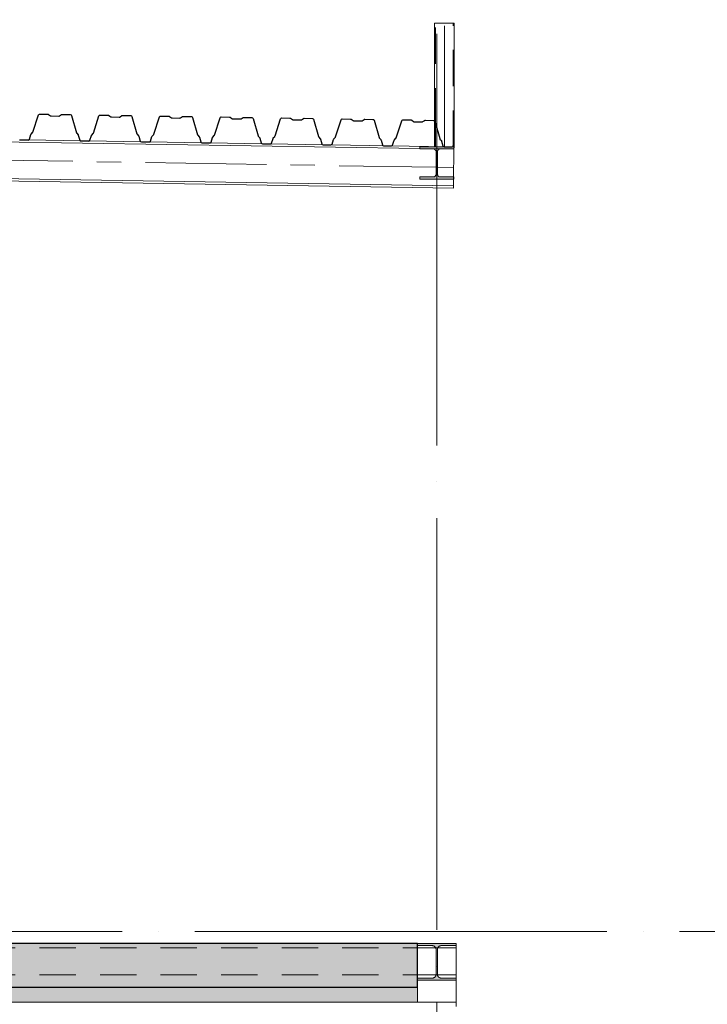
# Model space of a CAD drawing. Header units: millimetres. Extents: x 4517 to 474157, y -4632 to 9900.
# Tile 98 of 114: x 384344 to 387183, y 3099 to 7165. Entities that reach past the tile are written whole.
import ezdxf

# ---------------------------------------------------------------- set-up
doc = ezdxf.new("R2010")
doc.units = ezdxf.units.MM
for name, pattern in [('WSP_hartlijn', [800, 500, -100, 100, -100]), ('WSP_hhidden', [250, 150, -100]), ('WSP_stramienlijn', [2000, 1700, -150, 0, -150])]:
    doc.linetypes.add(name, pattern=pattern)
for name, color, linetype, lineweight in [('00_algemeen - hartlijn', 7, 'WSP_hartlijn', 13), ('00_algemeen - hhidden - 0_13mm', 7, 'WSP_hhidden', 13), ('07_stramien', 4, 'Continuous', 13), ('07_stramien - levels', 7, 'Continuous', 13), ('23_vloeren', 2, 'Continuous', 18), ('23_vloeren - hatch', 1, 'Continuous', 18), ('23_vloeren -cut-', 3, 'Continuous', 25), ('28_hoofddraagconstructies - kolommen en liggers', 1, 'Continuous', 13), ('28_hoofddraagconstructies - kolommen en liggers - staal', 1, 'Continuous', 13), ('28_hoofddraagconstructies - kolommen en liggers - staal -cut-', 2, 'Continuous', 13)]:
    doc.layers.add(name, color=color, linetype=linetype, lineweight=lineweight)

# ---------------------------------------------------------------- blocks, each defined once
blk = doc.blocks.new('28_WSP_SF_staal - HE v21-0 - HE140A-1179051-as G')
at = {"layer": '28_hoofddraagconstructies - kolommen en liggers', "linetype": 'WSP_hhidden'}
blk.add_hatch(color=256, dxfattribs=at).paths.add_polyline_path([(28930, 6507), (29070, 6507), (29070, 6515.5), (29014.8, 6515.5), (29006.3, 6519), (29002.8, 6527.5), (29002.8, 6619.5), (29006.3, 6628), (29014.8, 6631.5), (29070, 6631.9), (29070, 6640), (28930, 6640), (28930, 6631.5), (28985.3, 6631.5), (28993.7, 6628), (28997.3, 6619.5), (28997.3, 6527.5), (28993.7, 6519), (28985.3, 6515.5), (28930, 6515.5)])
at = {"layer": '28_hoofddraagconstructies - kolommen en liggers - staal -cut-'}
for p, q in [((28930, 6640), (28930, 6631.5)), ((29070, 6640), (28930, 6640)), ((28930, 6631.5), (28985.3, 6631.5)), ((29014.8, 6631.5), (29070, 6631.5)), ((29070, 6631.5), (29070, 6640)), ((28997.3, 6619.5), (28997.3, 6527.5)), ((29002.8, 6527.5), (29002.8, 6619.5)), ((28985.3, 6515.5), (28930, 6515.5)), ((28930, 6515.5), (28930, 6507)), ((28930, 6507), (29070, 6507)), ((29070, 6515.5), (29014.8, 6515.5)), ((29070, 6507), (29070, 6515.5))]:
    blk.add_line(p, q, dxfattribs=at)
for centre, start, end in [((28985.3, 6619.5), 0, 90), ((29014.8, 6619.5), 90, 180), ((28985.3, 6527.5), 270, 0), ((29014.8, 6527.5), 180, 270)]:
    blk.add_arc(centre, 12, start, end, dxfattribs=at)
blk = doc.blocks.new('Floors 3 - Floors 3-1340461-as G')
at = {"layer": '23_vloeren - hatch', "linetype": 'WSP_hhidden', "lineweight": 13}
blk.add_hatch(color=256, dxfattribs=at).paths.add_polyline_path([(12384.3, 3107.5), (28920, 3107.5), (28920, 3170), (2780, 3169.3), (2780, 3107.5), (12305.5, 3107.5)])
at = {"layer": '23_vloeren'}
for p, q in [((28920, 3170), (28920, 3107.5)), ((28920, 3107.5), (2780, 3107.5))]:
    blk.add_line(p, q, dxfattribs=at)
blk = doc.blocks.new('28_WSP_SF_staal - HE v21-0 - HE260B S355-1384947-as G')
at = {"layer": '00_algemeen - hartlijn'}
for p, q in [((28920, 3220), (28996.2, 3220)), ((29003.8, 3220), (29080, 3220))]:
    blk.add_line(p, q, dxfattribs=at)
at = {"layer": '28_hoofddraagconstructies - kolommen en liggers', "linetype": 'WSP_hhidden'}
for p, q in [((2860, 3220), (28920, 3220)), ((28996.2, 3220), (29003.8, 3220))]:
    blk.add_line(p, q, dxfattribs=at)
blk = doc.blocks.new('28_WSP_SF_staal - HE v21-0 - HE180A-1315593-as G')
at = {"layer": '00_algemeen - hartlijn'}
for p, q in [((26996.9, 6588.3), (28997.3, 6555.4)), ((29002.8, 6555.3), (29069.8, 6554.2))]:
    blk.add_line(p, q, dxfattribs=at)
at = {"layer": '28_hoofddraagconstructies - kolommen en liggers', "linetype": 'WSP_hhidden'}
blk.add_line((28997.3, 6555.4), (29002.7, 6555.3), dxfattribs=at)
blk = doc.blocks.new('28_WSP_SC_staal - RHS v18-0 - SHSC 80x80x4 - S275-1200027-as G')
at = {"layer": '00_algemeen - hartlijn'}
blk.add_line((29031.3, 6640.3), (29031.3, 7150), dxfattribs=at)
at = {"layer": '00_algemeen - hhidden - 0_13mm'}
for p, q in [((28995.3, 6732.7), (28995.3, 7150)), ((29067.3, 6640), (29067.3, 7150)), ((28995.3, 6640.9), (28995.3, 6732.4))]:
    blk.add_line(p, q, dxfattribs=at)
at = {"layer": '28_hoofddraagconstructies - kolommen en liggers', "linetype": 'WSP_hhidden'}
for p, q in [((28991.3, 6640.9), (28991.3, 6640)), ((28995.3, 6640), (28995.3, 6640.9)), ((29031.3, 6640), (29031.3, 6640.3)), ((29070.2, 6640), (29070.1, 6640))]:
    blk.add_line(p, q, dxfattribs=at)
at = {"layer": '28_hoofddraagconstructies - kolommen en liggers - staal'}
for p, q in [((28991.3, 7150), (28991.3, 6641)), ((28991.3, 7150), (28999.3, 7150)), ((28999.3, 7150), (29063.3, 7150)), ((29063.3, 7150), (29071.3, 7150)), ((29071.3, 6640), (29071.3, 7150)), ((29071.3, 6640), (29070.2, 6640))]:
    blk.add_line(p, q, dxfattribs=at)

msp = doc.modelspace()

# ---------------------------------------------------------------- hatches: boundary and pattern name
at = {"layer": '23_vloeren - hatch'}
h = msp.add_hatch(color=256, dxfattribs=at)
h.paths.add_polyline_path([(368505.3, 3170), (385986.4, 3170), (385986.4, 3350), (366836.4, 3350), (366836.4, 3341.5), (366781.1, 3341.5), (366772.6, 3338), (366769.1, 3329.5), (366769.1, 3237.5), (366772.6, 3229), (366781.1, 3225.5), (366836.4, 3225.5), (366836.4, 3170), (367875, 3170)])
h.paths.add_polyline_path([(359996.3, 3170), (366696.4, 3170), (366696.4, 3225.5), (366751.6, 3225.5), (366760.1, 3229), (366763.6, 3240.5), (366763.6, 3329.5), (366760.1, 3338), (366751.6, 3341.5), (366696.4, 3341.5), (366696.4, 3350), (359926.4, 3350), (359926.4, 3170)])
at = {"layer": '28_hoofddraagconstructies - kolommen en liggers - staal'}
msp.add_hatch(color=256, dxfattribs=at).paths.add_polyline_path([(386146.4, 3198), (386146.4, 3207), (386084.4, 3207), (386073.8, 3211.4), (386069.4, 3222), (386069.4, 3326), (386073.8, 3336.6), (386084.4, 3341), (386146.4, 3341), (386146.4, 3350), (385986.4, 3350), (385986.4, 3341), (386048.4, 3341), (386059, 3336.6), (386063.4, 3326), (386063.4, 3222), (386059, 3211.4), (386048.4, 3207), (385986.4, 3207), (385986.4, 3198), (385995.8, 3198)])

# ---------------------------------------------------------------- linework, layer by layer
at = {"layer": '07_stramien', "linetype": 'WSP_stramienlijn'}
msp.add_line((386066.4, -4594.5), (386066.4, 9000), dxfattribs=at)
at = {"layer": '07_stramien - levels', "linetype": 'WSP_stramienlijn'}
msp.add_line((355066.4, 3400), (399426.3, 3400), dxfattribs=at)
at = {"layer": '23_vloeren -cut-'}
for p, q in [((384398.8, 6700.7), (384421.7, 6771.6)), ((384421.7, 6771.6), (384423.6, 6774.1)), ((384423.6, 6774.1), (384426.5, 6775.1)), ((384426.5, 6775.1), (384460.4, 6774.5)), ((384460.4, 6774.5), (384461.8, 6774.3)), ((384461.8, 6774.3), (384463.1, 6773.6)), ((384463.1, 6773.6), (384471, 6768.2)), ((384471, 6768.2), (384472.3, 6767.6)), ((384472.3, 6767.6), (384473.8, 6767.3)), ((384473.8, 6767.3), (384505.8, 6766.8)), ((384505.8, 6766.8), (384507.3, 6767)), ((384507.3, 6767), (384508.6, 6767.6)), ((384508.6, 6767.6), (384516.7, 6772.8)), ((384516.7, 6772.8), (384518, 6773.4)), ((384518, 6773.4), (384519.5, 6773.6)), ((384519.5, 6773.6), (384553.3, 6773.1)), ((384553.3, 6773.1), (384556.3, 6772)), ((384556.3, 6772), (384558, 6769.4)), ((384558, 6769.4), (384578.7, 6697.9)), ((384648.8, 6696.8), (384671.7, 6767.6)), ((384671.7, 6767.6), (384673.5, 6770.2)), ((384673.5, 6770.2), (384676.5, 6771.1)), ((384676.5, 6771.1), (384710.4, 6770.6)), ((384710.4, 6770.6), (384711.8, 6770.3)), ((384711.8, 6770.3), (384713.1, 6769.7)), ((384713.1, 6769.7), (384721, 6764.3)), ((384721, 6764.3), (384722.3, 6763.6)), ((384722.3, 6763.6), (384723.8, 6763.4)), ((384723.8, 6763.4), (384755.8, 6762.9)), ((384755.8, 6762.9), (384757.3, 6763.1)), ((384757.3, 6763.1), (384758.6, 6763.7)), ((384758.6, 6763.7), (384766.6, 6768.8)), ((384766.6, 6768.8), (384768, 6769.4)), ((384768, 6769.4), (384769.4, 6769.6)), ((384769.4, 6769.6), (384803.3, 6769.1)), ((384803.3, 6769.1), (384806.2, 6768.1)), ((384806.2, 6768.1), (384808, 6765.5)), ((384808, 6765.5), (384828.6, 6693.9)), ((384898.7, 6692.8), (384921.6, 6763.7)), ((384921.6, 6763.7), (384923.5, 6766.2)), ((384923.5, 6766.2), (384926.5, 6767.1)), ((384926.5, 6767.1), (384960.3, 6766.6)), ((384960.3, 6766.6), (384961.8, 6766.4)), ((384961.8, 6766.4), (384963.1, 6765.7)), ((384963.1, 6765.7), (384971, 6760.3)), ((384971, 6760.3), (384972.3, 6759.7)), ((384972.3, 6759.7), (384973.7, 6759.4)), ((384973.7, 6759.4), (385005.8, 6758.9)), ((385005.8, 6758.9), (385007.2, 6759.1)), ((385007.2, 6759.1), (385008.6, 6759.7)), ((385008.6, 6759.7), (385016.6, 6764.9)), ((385016.6, 6764.9), (385017.9, 6765.5)), ((385017.9, 6765.5), (385019.4, 6765.7)), ((385019.4, 6765.7), (385053.2, 6765.1)), ((385053.2, 6765.1), (385056.2, 6764.1)), ((385056.2, 6764.1), (385058, 6761.5)), ((385058, 6761.5), (385078.6, 6690)), ((385148.7, 6688.8), (385171.6, 6759.7)), ((385171.6, 6759.7), (385173.5, 6762.3)), ((385173.5, 6762.3), (385176.5, 6763.2)), ((385176.5, 6763.2), (385210.3, 6762.7)), ((385210.3, 6762.7), (385211.7, 6762.4)), ((385211.7, 6762.4), (385213.1, 6761.8)), ((385213.1, 6761.8), (385220.9, 6756.3)), ((385220.9, 6756.3), (385222.2, 6755.7)), ((385222.2, 6755.7), (385223.7, 6755.5)), ((385223.7, 6755.5), (385255.7, 6755)), ((385255.7, 6755), (385257.2, 6755.1)), ((385257.2, 6755.1), (385258.5, 6755.7)), ((385258.5, 6755.7), (385266.6, 6760.9)), ((385266.6, 6760.9), (385267.9, 6761.5)), ((385267.9, 6761.5), (385269.4, 6761.7)), ((385269.4, 6761.7), (385303.2, 6761.2)), ((385303.2, 6761.2), (385306.2, 6760.2)), ((385306.2, 6760.2), (385307.9, 6757.6)), ((385307.9, 6757.6), (385328.6, 6686)), ((385398.7, 6684.9), (385421.6, 6755.8)), ((385421.6, 6755.8), (385423.4, 6758.3)), ((385423.4, 6758.3), (385426.4, 6759.2)), ((385426.4, 6759.2), (385460.3, 6758.7)), ((385460.3, 6758.7), (385461.7, 6758.5)), ((385461.7, 6758.5), (385463, 6757.8)), ((385463, 6757.8), (385470.9, 6752.4)), ((385470.9, 6752.4), (385472.2, 6751.7)), ((385472.2, 6751.7), (385473.7, 6751.5)), ((385473.7, 6751.5), (385505.7, 6751)), ((385505.7, 6751), (385507.2, 6751.2)), ((385507.2, 6751.2), (385508.5, 6751.8)), ((385508.5, 6751.8), (385516.5, 6757)), ((385516.5, 6757), (385517.9, 6757.6)), ((385517.9, 6757.6), (385519.3, 6757.8)), ((385519.3, 6757.8), (385553.2, 6757.2)), ((385553.2, 6757.2), (385556.1, 6756.2)), ((385556.1, 6756.2), (385557.9, 6753.6)), ((385557.9, 6753.6), (385578.6, 6682)), ((385648.6, 6680.9), (385671.6, 6751.8)), ((385671.6, 6751.8), (385673.4, 6754.3)), ((385673.4, 6754.3), (385676.4, 6755.3)), ((385676.4, 6755.3), (385710.2, 6754.7)), ((385710.2, 6754.7), (385711.7, 6754.5)), ((385711.7, 6754.5), (385713, 6753.9)), ((385713, 6753.9), (385720.9, 6748.4)), ((385758.5, 6747.8), (385766.5, 6753)), ((385766.5, 6753), (385767.8, 6753.6)), ((385767.8, 6753.6), (385769.3, 6753.8)), ((385769.3, 6753.8), (385803.1, 6753.3)), ((385803.1, 6753.3), (385806.1, 6752.2)), ((385806.1, 6752.2), (385807.9, 6749.7)), ((385921.5, 6747.9), (385923.4, 6750.4)), ((385923.4, 6750.4), (385926.4, 6751.3)), ((385926.4, 6751.3), (385960.2, 6750.8)), ((385960.2, 6750.8), (385961.6, 6750.6)), ((385961.6, 6750.6), (385963, 6749.9)), ((385720.9, 6748.4), (385722.2, 6747.8)), ((385722.2, 6747.8), (385723.6, 6747.6)), ((385723.6, 6747.6), (385755.7, 6747)), ((385755.7, 6747), (385757.1, 6747.2)), ((385757.1, 6747.2), (385758.5, 6747.8)), ((385807.9, 6749.7), (385828.5, 6678.1)), ((385898.6, 6677), (385921.5, 6747.9)), ((385963, 6749.9), (385970.8, 6744.5)), ((385970.8, 6744.5), (385972.2, 6743.8)), ((385972.2, 6743.8), (385973.6, 6743.6)), ((385973.6, 6743.6), (386005.6, 6743.1)), ((386005.6, 6743.1), (386007.1, 6743.3)), ((386007.1, 6743.3), (386008.4, 6743.9)), ((386008.4, 6743.9), (386016.5, 6749.1)), ((386016.5, 6749.1), (386017.8, 6749.7)), ((386017.8, 6749.7), (386019.3, 6749.9)), ((386019.3, 6749.9), (386053.1, 6749.3)), ((386053.1, 6749.3), (386056.1, 6748.3)), ((386056.1, 6748.3), (386057.8, 6745.7)), ((386057.8, 6745.7), (386078.5, 6674.1)), ((384343.9, 6669.3), (384346.9, 6668.3)), ((384379.6, 6667.8), (384382.6, 6668.7)), ((384382.6, 6668.7), (384384.4, 6671.3)), ((384384.4, 6671.3), (384390.7, 6690.6)), ((384390.7, 6690.6), (384391.1, 6691.5)), ((384391.1, 6691.5), (384391.7, 6692.4)), ((384391.7, 6692.4), (384397.7, 6698.9)), ((384397.7, 6698.9), (384398.4, 6699.7)), ((384398.4, 6699.7), (384398.8, 6700.7)), ((384578.7, 6697.9), (384579.1, 6696.9)), ((384579.1, 6696.9), (384579.7, 6696)), ((384579.7, 6696), (384585.5, 6689.3)), ((384585.5, 6689.3), (384586.1, 6688.5)), ((384586.1, 6688.5), (384586.5, 6687.5)), ((384586.5, 6687.5), (384592.1, 6668)), ((384634.4, 6667.3), (384640.6, 6686.6)), ((384640.6, 6686.6), (384641.1, 6687.6)), ((384641.1, 6687.6), (384641.7, 6688.5)), ((384641.7, 6688.5), (384647.7, 6694.9)), ((384647.7, 6694.9), (384648.3, 6695.8)), ((384648.3, 6695.8), (384648.8, 6696.8)), ((384828.6, 6693.9), (384829.1, 6692.9)), ((384829.1, 6692.9), (384829.7, 6692)), ((384829.7, 6692), (384835.4, 6685.4)), ((384835.4, 6685.4), (384836, 6684.5)), ((384836, 6684.5), (384836.5, 6683.5)), ((384836.5, 6683.5), (384842.1, 6664)), ((384884.4, 6663.4), (384890.6, 6682.6)), ((384890.6, 6682.6), (384891, 6683.6)), ((384891, 6683.6), (384891.7, 6684.5)), ((384891.7, 6684.5), (384897.6, 6690.9)), ((384897.6, 6690.9), (384898.3, 6691.8)), ((384898.3, 6691.8), (384898.7, 6692.8)), ((385078.6, 6690), (385079, 6689)), ((385079, 6689), (385079.6, 6688.1)), ((385079.6, 6688.1), (385085.4, 6681.4)), ((385085.4, 6681.4), (385086, 6680.5)), ((385086, 6680.5), (385086.4, 6679.5)), ((385086.4, 6679.5), (385092.1, 6660.1)), ((385134.3, 6659.4), (385140.6, 6678.7)), ((385140.6, 6678.7), (385141, 6679.7)), ((385141, 6679.7), (385141.6, 6680.5)), ((385141.6, 6680.5), (385147.6, 6687)), ((385147.6, 6687), (385148.3, 6687.9)), ((385148.3, 6687.9), (385148.7, 6688.8)), ((385328.6, 6686), (385329, 6685)), ((385329, 6685), (385329.6, 6684.1)), ((385329.6, 6684.1), (385335.4, 6677.5)), ((385335.4, 6677.5), (385336, 6676.6)), ((385336, 6676.6), (385336.4, 6675.6)), ((385336.4, 6675.6), (385342, 6656.1)), ((385384.3, 6655.4), (385390.5, 6674.7)), ((385390.5, 6674.7), (385391, 6675.7)), ((385391, 6675.7), (385391.6, 6676.6)), ((385391.6, 6676.6), (385397.6, 6683)), ((385397.6, 6683), (385398.2, 6683.9)), ((385398.2, 6683.9), (385398.7, 6684.9)), ((385578.6, 6682), (385579, 6681)), ((385579, 6681), (385579.6, 6680.2)), ((385579.6, 6680.2), (385585.3, 6673.5)), ((385585.3, 6673.5), (385586, 6672.6)), ((385586, 6672.6), (385586.4, 6671.6)), ((385586.4, 6671.6), (385592, 6652.2)), ((385634.3, 6651.5), (385640.5, 6670.8)), ((385640.5, 6670.8), (385640.9, 6671.8)), ((385640.9, 6671.8), (385641.6, 6672.6)), ((385641.6, 6672.6), (385647.6, 6679.1)), ((385647.6, 6679.1), (385648.2, 6679.9)), ((385648.2, 6679.9), (385648.6, 6680.9)), ((385828.5, 6678.1), (385828.9, 6677.1)), ((385828.9, 6677.1), (385829.5, 6676.2)), ((385829.5, 6676.2), (385835.3, 6669.6)), ((385835.3, 6669.6), (385835.9, 6668.7)), ((385835.9, 6668.7), (385836.3, 6667.7)), ((385890.9, 6667.8), (385891.6, 6668.7)), ((385891.6, 6668.7), (385897.5, 6675.1)), ((385897.5, 6675.1), (385898.2, 6676)), ((385898.2, 6676), (385898.6, 6677)), ((386078.5, 6674.1), (386078.9, 6673.1)), ((386078.9, 6673.1), (386079.5, 6672.2)), ((386079.5, 6672.2), (386085.3, 6665.6)), ((384346.9, 6668.3), (384379.6, 6667.8)), ((384592.1, 6668), (384593.9, 6665.4)), ((384593.9, 6665.4), (384596.8, 6664.4)), ((384596.8, 6664.4), (384629.6, 6663.8)), ((384629.6, 6663.8), (384632.5, 6664.8)), ((384632.5, 6664.8), (384634.4, 6667.3)), ((384842.1, 6664), (384843.8, 6661.4)), ((384843.8, 6661.4), (384846.8, 6660.4)), ((384846.8, 6660.4), (384879.5, 6659.9)), ((384879.5, 6659.9), (384882.5, 6660.8)), ((384882.5, 6660.8), (384884.4, 6663.4)), ((385092.1, 6660.1), (385093.8, 6657.5)), ((385093.8, 6657.5), (385096.8, 6656.5)), ((385096.8, 6656.5), (385129.5, 6655.9)), ((385129.5, 6655.9), (385132.5, 6656.9)), ((385132.5, 6656.9), (385134.3, 6659.4)), ((385342, 6656.1), (385343.8, 6653.5)), ((385343.8, 6653.5), (385346.7, 6652.5)), ((385346.7, 6652.5), (385379.5, 6652)), ((385379.5, 6652), (385382.4, 6652.9)), ((385382.4, 6652.9), (385384.3, 6655.4)), ((385592, 6652.2), (385593.8, 6649.6)), ((385593.8, 6649.6), (385596.7, 6648.5)), ((385596.7, 6648.5), (385629.4, 6648)), ((385629.4, 6648), (385632.4, 6649)), ((385632.4, 6649), (385634.3, 6651.5)), ((385836.3, 6667.7), (385842, 6648.2)), ((385842, 6648.2), (385843.7, 6645.6)), ((385843.7, 6645.6), (385846.7, 6644.6)), ((385846.7, 6644.6), (385879.4, 6644.1)), ((385879.4, 6644.1), (385882.4, 6645)), ((385882.4, 6645), (385884.2, 6647.5)), ((385884.2, 6647.5), (385890.5, 6666.8)), ((385890.5, 6666.8), (385890.9, 6667.8)), ((386085.3, 6665.6), (386085.9, 6664.7)), ((386085.9, 6664.7), (386086.3, 6663.7)), ((386086.3, 6663.7), (386091.9, 6644.2)), ((386091.9, 6644.2), (386093.7, 6641.7)), ((386093.7, 6641.7), (386096.7, 6640.6)), ((386096.7, 6640.6), (386129.4, 6640.1)), ((386129.4, 6640.1), (386132.4, 6641)), ((386132.4, 6641), (386134.2, 6643.6)), ((386134.2, 6643.6), (386136.4, 6650.3)), ((385986.4, 3350), (366836.4, 3350)), ((385986.4, 3170), (385986.4, 3350)), ((366836.4, 3170), (385986.4, 3170))]:
    msp.add_line(p, q, dxfattribs=at)
at = {"layer": '28_hoofddraagconstructies - kolommen en liggers', "linetype": 'WSP_hhidden'}
for p, q in [((385995.8, 6632.5), (386080.1, 6631.1)), ((386136.3, 6639.7), (386120.1, 6640)), ((386135.6, 6515.5), (386135.4, 6507.2)), ((359926.4, 3332.5), (385986.4, 3332.5)), ((386060.7, 3332.5), (386072, 3332.5))]:
    msp.add_line(p, q, dxfattribs=at)
for centre, start, end in [((386048.4, 3326), 0.7342, 89.2658), ((386084.4, 3326), 90.7342, 179.2658), ((386048.4, 3222), 270.7342, 359.2658), ((386084.4, 3222), 180.7342, 269.2658)]:
    msp.add_arc(centre, 15, start, end, dxfattribs=at)
at = {"layer": '28_hoofddraagconstructies - kolommen en liggers - staal'}
for p, q in [((372866.3, 6848.5), (385995.8, 6632.5)), ((372863.7, 6687), (386134.8, 6468.7)), ((372863.8, 6696.5), (386135, 6478.2)), ((384381.8, 6668.6), (384344.6, 6669.2)), ((384594.7, 6665), (384382.1, 6668.5)), ((384631.3, 6664.4), (384595, 6665)), ((384845.2, 6660.9), (384631.6, 6664.4)), ((384880.8, 6660.3), (384845.5, 6660.9)), ((385095.6, 6656.8), (384881.1, 6660.3)), ((385130.3, 6656.2), (385095.9, 6656.8)), ((385346, 6652.7), (385130.6, 6656.2)), ((385379.8, 6652.1), (385346.4, 6652.7)), ((385596.5, 6648.6), (385380.1, 6652.1)), ((386114.1, 6640), (385629.5, 6648)), ((386080.3, 6631.1), (386137.5, 6630.2)), ((386137.6, 6639.7), (386136.4, 6639.7)), ((386137.5, 6630.2), (386137.2, 6615.2)), ((386137.6, 6639.7), (386137.5, 6630.2)), ((386137.2, 6615.2), (386135.6, 6515.5)), ((386135.4, 6507.1), (386135.2, 6493.2)), ((386135, 6478.2), (386134.8, 6468.7)), ((386135.2, 6493.2), (386135, 6478.2)), ((386146.4, 3341), (386146.4, 3332.5)), ((385986.4, 3332.5), (386060.7, 3332.5)), ((386072.1, 3332.5), (386146.4, 3332.5)), ((386146.4, 3332.5), (386146.4, 3308.5)), ((386146.4, 3308.5), (386146.4, 3207)), ((386146.4, 3198), (386146.4, 3131.5)), ((386146.4, 3131.5), (386146.4, 3107.5)), ((359766.4, 3107.5), (386146.4, 3107.5)), ((386146.4, 3107.5), (386146.4, 3090))]:
    msp.add_line(p, q, dxfattribs=at)
at = {"layer": '28_hoofddraagconstructies - kolommen en liggers - staal -cut-'}
for p, q in [((386146.4, 3350), (385986.4, 3350)), ((385986.4, 3350), (385986.4, 3341)), ((385986.4, 3341), (386048.4, 3341)), ((386084.4, 3341), (386146.4, 3341)), ((386146.4, 3341), (386146.4, 3350)), ((386063.4, 3326), (386063.4, 3222)), ((386069.4, 3222), (386069.4, 3326)), ((386048.4, 3207), (385986.4, 3207)), ((385986.4, 3207), (385986.4, 3198)), ((385986.4, 3198), (386146.4, 3198)), ((386146.4, 3207), (386084.4, 3207)), ((386146.4, 3198), (386146.4, 3207))]:
    msp.add_line(p, q, dxfattribs=at)
for centre, start, end in [((386048.4, 3326), 0, 90), ((386084.4, 3326), 90, 180), ((386048.4, 3222), 270, 0), ((386084.4, 3222), 180, 270)]:
    msp.add_arc(centre, 15, start, end, dxfattribs=at)

# ---------------------------------------------------------------- block references
at = {"layer": '00_algemeen - hartlijn'}
msp.add_blockref('28_WSP_SF_staal - HE v21-0 - HE140A-1179051-as G', (357066.4, 0), dxfattribs=at)
at = {"layer": '23_vloeren'}
msp.add_blockref('Floors 3 - Floors 3-1340461-as G', (357066.4, 0), dxfattribs=at)
at = {"layer": '28_hoofddraagconstructies - kolommen en liggers', "linetype": 'WSP_hhidden'}
for name in ['28_WSP_SC_staal - RHS v18-0 - SHSC 80x80x4 - S275-1200027-as G', '28_WSP_SF_staal - HE v21-0 - HE180A-1315593-as G', '28_WSP_SF_staal - HE v21-0 - HE260B S355-1384947-as G']:
    msp.add_blockref(name, (357066.4, 0), dxfattribs=at)

doc.saveas('drawing.dxf')
